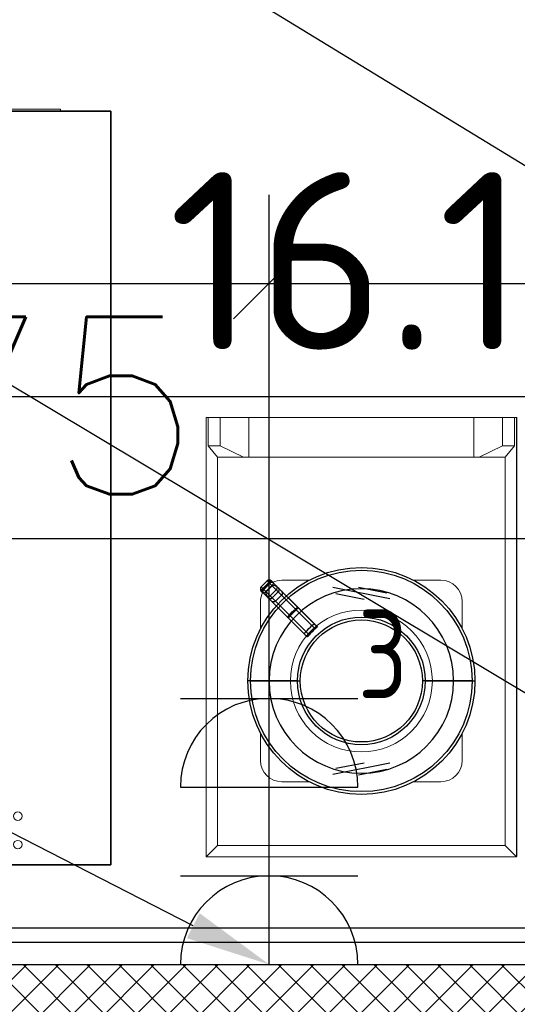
# Model space of a CAD drawing. Header units: millimetres. Extents: x -380244 to 257841, y -4400 to 11650.
# Tile 54 of 140: x 6574 to 6925, y 1702 to 2396. Entities that reach past the tile are written whole.
import ezdxf
from ezdxf import colors
from ezdxf.entities.mleader import LeaderData, LeaderLine
from ezdxf.math import Vec2, Vec3

# ---------------------------------------------------------------- set-up
doc = ezdxf.new("R2010")
doc.units = ezdxf.units.MM
for name, color, linetype in [('Equip2D', 250, 'Continuous'), ('Equip3D', 7, 'Continuous'), ('EquipAnnot', 5, 'Continuous'), ('Обмер', 6, 'Continuous'), ('Привязки Вент', 102, 'Continuous'), ('Привязки Электр', 1, 'Continuous'), ('Привязки Электр2', 1, 'Continuous')]:
    doc.layers.add(name, color=color, linetype=linetype)
doc.styles.add('GOST 2.5', font='isocpeur.ttf', dxfattribs={"oblique": 15, "height": 2.5})
doc.styles.add('GOST прямой', font='isocpeur.ttf', dxfattribs={"height": 2.5})
doc.styles.add('Выноски', font='isocpeur.ttf', dxfattribs={"height": 2.5})
doc.styles.add('Для Розеток', font='isocpeur.ttf', dxfattribs={"width": 0.8, "height": 2.5})
doc.styles.add('Размеры', font='txt.shx', dxfattribs={"height": 2.5})
doc.dimstyles.new('Main', dxfattribs={"dimscale": 0, "dimtxt": 2.5, "dimasz": 1, "dimexe": 1.25, "dimexo": 0.625, "dimtad": 1, "dimdec": 1, "dimrnd": 0.5, "dimtxsty": 'Размеры', "dimblk": 'OBLIQUE', "dimcen": 2.5, "dimadec": 0, "dimazin": 0, "dimtfac": 1, "dimtdec": 1, "dimtmove": 1, "dimatfit": 2, "dimfxl": 1, "dimarcsym": 0})

# ---------------------------------------------------------------- blocks, each defined once
blk = doc.blocks.new('GN 11_TN')
at = {"layer": 'Equip2D'}
blk.add_lwpolyline([(0, -700), (1390, -700), (1390, 0), (0, 0)], close=True, dxfattribs=at)
blk.add_lwpolyline([(0, -10), (1390, -10)], dxfattribs=at)
at = {"layer": 'EquipAnnot', "style": 'GOST прямой', "flags": 1}
for tag in ['ОПИСАНИЕ', 'НАИМЕНОВАНИЕ', 'РАЗМЕРЫ', 'МОЩНОСТЬ']:
    blk.add_attdef(tag, (0, 0), '', height=2.5, dxfattribs=at)
at = {"layer": 'EquipAnnot', "style": 'GOST 2.5', "oblique": 15, "width": 0.8, "flags": 1}
blk.add_attdef('НАПРЯЖЕНИЕ', (0, 0), '', height=2.5, dxfattribs=at)
at = {"layer": 'EquipAnnot', "style": 'GOST прямой'}
blk.add_attdef('НОМЕР', (564.08, -868.46), '', height=2.5, dxfattribs=at)
blk = doc.blocks.new('A$C04bc52a8')
at = {"color": 0, "linetype": 'Continuous', "lineweight": 0}
for p, q in [((-0.5, 0.5), (490.5, 0.5)), ((-0.5, -530.5), (-0.5, 0.5)), ((490.5, 0.5), (490.5, -502.5)), ((125, -135), (125, -395)), ((365, -135), (125, -135)), ((365, -395), (365, -135)), ((495, -181.55), (491, -181.55)), ((491, -181.55), (491, -193.55)), ((495, -181.55), (495, -193.55)), ((491, -193.55), (495, -193.55)), ((491, -241.55), (491, -193.55)), ((497.4, -193.55), (491, -193.55)), ((497.4, -193.55), (497.4, -241.55)), ((491, -241.55), (495, -241.55)), ((491, -253.55), (491, -241.55)), ((497.4, -241.55), (491, -241.55)), ((495, -253.55), (495, -241.55)), ((495, -253.55), (491, -253.55)), ((493, -265), (490.5, -265)), ((493, -265), (493, -325)), ((494, -266), (493, -266)), ((494, -324), (494, -266)), ((494, -270), (503, -270)), ((503, -270), (508, -270)), ((503, -270), (503, -290)), ((508, -320), (508, -270)), ((505.16, -272.5), (503, -272.5)), ((503, -290), (494, -290)), ((498, -300), (498, -290)), ((503, -287.5), (505.16, -287.5)), ((494, -300), (503, -300)), ((503, -300), (503, -320)), ((505.16, -302.5), (503, -302.5)), ((503, -317.5), (505.16, -317.5)), ((493, -325), (490.5, -325)), ((494, -324), (493, -324)), ((503, -320), (494, -320)), ((508, -320), (503, -320)), ((125, -395), (365, -395)), ((493.5, -512.61), (493.5, -498.39)), ((495.5, -498.39), (493.5, -498.39)), ((495.5, -498.39), (495.5, -512.61)), ((458.5, -502.5), (458.5, -508.5)), ((493.5, -502.5), (458.5, -502.5)), ((490.5, -500.5), (493.5, -500.5)), ((495.5, -500.5), (500.5, -500.5)), ((500.5, -510.5), (500.5, -500.5)), ((493.5, -508.5), (458.5, -508.5)), ((490.5, -508.5), (490.5, -530.5)), ((490.5, -510.5), (493.5, -510.5)), ((495.5, -512.61), (493.5, -512.61)), ((495.5, -510.5), (500.5, -510.5)), ((490.5, -530.5), (-0.5, -530.5)), ((35, -532), (35, -530.5)), ((35, -532), (455, -532)), ((455, -532), (455, -530.5))]:
    blk.add_line(p, q, dxfattribs=at)
for centre in [(65, -13.84), (425, -13.84), (65, -33.84), (425, -33.84)]:
    blk.add_circle(centre, 3, dxfattribs=at)
for points in [[(85, -435), (85, -321.67), (85, -208.33), (85, -95)], [(85, -95), (85, -95), (98.33, -108.33), (125, -135)], [(85, -95), (191.67, -95), (298.33, -95), (405, -95)], [(405, -95), (405, -95), (391.67, -108.33), (365, -135)], [(405, -95), (405, -208.33), (405, -321.67), (405, -435)], [(85, -435), (85, -435), (98.33, -421.67), (125, -395)], [(405, -435), (405, -435), (391.67, -421.67), (365, -395)], [(405, -435), (298.33, -435), (191.67, -435), (85, -435)]]:
    blk.add_open_spline(points, degree=3, dxfattribs=at)
blk = doc.blocks.new('ec_159601')
at = {"layer": 'Equip3D', "color": 4}
for p, q in [((-0.5, 0.5, 1290), (490.5, 0.5, 1290)), ((-0.5, -530.5, 1290), (-0.5, 0.5, 1290)), ((-0.5, 0.5, 1270), (-0.5, -530.5, 1270)), ((490.5, 0.5, 1270), (-0.5, 0.5, 1270)), ((-0.5, 0.5, 1290), (-0.5, 0.5, 1270)), ((490.5, -530.5, 1290), (-0.5, -530.5, 1290)), ((-0.5, -530.5, 1270), (490.5, -530.5, 1270)), ((-0.5, -530.5, 1290), (-0.5, -530.5, 1270))]:
    blk.add_line(p, q, dxfattribs=at)
at = {"layer": 'Equip2D'}
blk.add_blockref('A$C04bc52a8', (0, 0), dxfattribs=at)
at = {"layer": 'EquipAnnot', "style": 'GOST прямой', "flags": 1}
for tag, p in [('НАИМЕНОВАНИЕ', (0, 0)), ('ОПИСАНИЕ', (0, -4.75)), ('РАЗМЕРЫ', (0, -9.5)), ('МОЩНОСТЬ', (0, -14.25)), ('НАПРЯЖЕНИЕ', (0, -19))]:
    blk.add_attdef(tag, p, '', height=2.5, dxfattribs=at)
at = {"layer": 'EquipAnnot', "style": 'GOST прямой'}
blk.add_attdef('НОМЕР', (247.94, -612.31), '', height=2.5, dxfattribs=at)
blk = doc.blocks.new('A$Ce93dd12d')
at = {"color": 0, "linetype": 'Continuous', "lineweight": 0}
for p, q in [((0.03, -0.33), (0.03, -309.66)), ((0.35, -0.33), (0.03, -0.33)), ((218.93, -0.03), (0.35, -0.03)), ((0.35, -0.03), (0.35, -309.66)), ((8.31, -8.14), (0.35, -0.03)), ((218.93, -0.03), (210.97, -8.14)), ((218.93, -309.66), (218.93, -0.03)), ((218.97, -0.33), (218.93, -0.33)), ((218.97, -309.66), (218.97, -0.33)), ((8.31, -8.14), (210.97, -8.14)), ((8.31, -281.66), (8.31, -8.14)), ((210.97, -8.14), (210.97, -281.66)), ((72.77, -53), (53.64, -53)), ((165.64, -53), (146.5, -53)), ((38.64, -68), (38.64, -87.14)), ((180.64, -87.14), (180.64, -68)), ((38.64, -160.86), (38.64, -180)), ((180.64, -180), (180.64, -160.86)), ((174.51, -181.8), (169.63, -176.92)), ((162.56, -183.99), (167.44, -188.87)), ((176.63, -186.75), (172.39, -190.99)), ((178.42, -185.71), (174.51, -181.8)), ((178.42, -185.71), (180.36, -187.65)), ((171.35, -192.78), (167.44, -188.87)), ((173.29, -194.72), (171.35, -192.78)), ((180.36, -187.65), (173.29, -194.72)), ((180.13, -190.25), (175.89, -194.5)), ((53.64, -195), (72.77, -195)), ((146.5, -195), (165.64, -195)), ((8.31, -281.66), (1.7, -289.66)), ((26.67, -281.66), (8.31, -281.66)), ((10.31, -289.66), (26.67, -281.66)), ((30.31, -281.66), (26.67, -281.66)), ((30.31, -281.66), (188.97, -281.66)), ((30.31, -309.66), (30.31, -281.66)), ((192.6, -281.66), (188.97, -281.66)), ((188.97, -281.66), (188.97, -309.66)), ((208.97, -289.66), (192.6, -281.66)), ((192.6, -281.66), (210.97, -281.66)), ((217.58, -289.66), (210.97, -281.66)), ((10.31, -289.66), (1.7, -289.66)), ((1.7, -309.66), (1.7, -289.66)), ((10.31, -309.66), (10.31, -289.66)), ((208.97, -309.66), (208.97, -289.66)), ((208.97, -289.66), (217.58, -289.66)), ((217.58, -289.66), (217.58, -309.66)), ((0.35, -309.66), (0.03, -309.66)), ((0.35, -309.66), (1.7, -309.66)), ((10.31, -309.66), (1.7, -309.66)), ((10.31, -309.66), (30.31, -309.66)), ((188.97, -309.66), (30.31, -309.66)), ((188.97, -309.66), (208.97, -309.66)), ((217.58, -309.66), (208.97, -309.66)), ((217.58, -309.66), (218.93, -309.66)), ((218.97, -309.66), (218.93, -309.66))]:
    blk.add_line(p, q, dxfattribs=at)
for radius in [80, 50]:
    blk.add_circle((109.64, -124), radius, dxfattribs=at)
for centre, start, end in [((53.64, -68), 90, 180), ((165.64, -68), 0, 90), ((53.64, -180), 180, 270), ((165.64, -180), 334.47122, 0), ((165.64, -180), 270, 295.52878)]:
    blk.add_arc(centre, 15, start, end, dxfattribs=at)
for centre, major_axis, ratio, start_param, end_param in [((173.09, -183.21), (-3.54, 3.54), 0.4, -3.141593, -1.570796), ((168.85, -187.45), (-3.54, 3.54), 0.4, 1.570796, 3.141593), ((178.72, -188.83), (-1.42, 1.42), 0.997181, -3.141593, -1.734075), ((174.47, -193.08), (1.42, -1.42), 0.997181, -1.407517, 0)]:
    blk.add_ellipse(centre, major_axis=major_axis, ratio=ratio, start_param=start_param, end_param=end_param, dxfattribs=at)
blk = doc.blocks.new('ec_179210')
at = {"layer": 'Equip3D', "color": 4, "extrusion": (0.044821, 0.969229, -0.242044)}
for p, q in [((89.55, -66.1, 1207.26), (129.73, -58.21, 1246.3)), ((111.73, -57.89, 1244.25), (91.65, -61.83, 1224.74)), ((127.63, -62.47, 1228.82), (107.54, -66.42, 1209.3))]:
    blk.add_line(p, q, dxfattribs=at)
at = {"layer": 'Equip3D', "color": 4}
for p, q in [((64.64, -124, 1092), (29.64, -124, 1372)), ((31.65, -124, 1372), (66.65, -124, 1092)), ((44.64, -124, 1042), (64.64, -124, 1092)), ((187.62, -124, 1372), (152.62, -124, 1092)), ((174.64, -124, 1042), (154.64, -124, 1092)), ((154.64, -124, 1092), (189.64, -124, 1372)), ((178.42, -188.54, 1145.01), (146.36, -156.48, 1124.25)), ((147.86, -155.15, 1126.5), (178.42, -185.72, 1146.3)), ((148.67, -158.79, 1150.24), (172.39, -182.5, 1150.24)), ((175.21, -182.5, 1148.24), (149.79, -157.08, 1148.24)), ((171.35, -192.79, 1146.3), (140.79, -162.23, 1126.5)), ((142.12, -160.73, 1124.25), (174.18, -192.79, 1145.01)), ((142.72, -164.16, 1148.24), (168.14, -189.58, 1148.24)), ((168.14, -186.75, 1150.24), (144.42, -163.03, 1150.24)), ((173.87, -183.99, 1275.31), (159.73, -169.85, 1275.31)), ((160.33, -170.45, 1282), (176.63, -186.75, 1282)), ((161.24, -168.53, 1277.31), (176.97, -184.26, 1277.31)), ((174.51, -181.8, 1280), (161.48, -168.77, 1280)), ((153.99, -175.43, 1275.31), (169.65, -191.08, 1275.31)), ((154.41, -175.84, 1280), (167.44, -188.87, 1280)), ((172.39, -190.99, 1282), (156.08, -174.69, 1282)), ((170.14, -180.26, 1245.53), (165.9, -184.5, 1245.53)), ((172.39, -182.5, 1215.89), (170.14, -180.26, 1245.53)), ((170.14, -180.26, 1245.53), (173.87, -183.99, 1275.31)), ((172.98, -180.27, 1245.46), (175.21, -182.5, 1216)), ((176.97, -184.26, 1277.31), (172.98, -180.27, 1245.46)), ((165.9, -184.5, 1245.53), (168.14, -186.75, 1215.89)), ((169.63, -188.23, 1275.31), (165.9, -184.5, 1245.53)), ((172.39, -182.5, 1150.24), (168.14, -186.75, 1150.24)), ((172.39, -182.5, 1215.89), (168.14, -186.75, 1215.89)), ((168.14, -186.75, 1215.89), (168.14, -186.75, 1150.24)), ((173.87, -183.99, 1275.31), (169.63, -188.23, 1275.31)), ((178.42, -185.71, 1282.21), (171.35, -192.78, 1282.21)), ((172.39, -182.5, 1150.24), (172.39, -182.5, 1215.89)), ((176.63, -186.75, 1282), (172.39, -190.99, 1282)), ((178.42, -185.71, 1282.21), (174.51, -181.8, 1280)), ((175.21, -182.5, 1216), (175.21, -182.5, 1148.24)), ((178.42, -185.72, 1213.43), (180.13, -187.42, 1245.53)), ((178.42, -185.72, 1146.3), (178.42, -185.72, 1213.43)), ((180.13, -187.42, 1245.53), (178.84, -186.13, 1269.77)), ((179.62, -186.91, 1277.49), (180.25, -187.54, 1279.57)), ((168.14, -189.58, 1216), (165.91, -187.35, 1245.46)), ((165.91, -187.35, 1245.46), (169.65, -191.08, 1275.31)), ((171.35, -192.78, 1282.21), (167.44, -188.87, 1280)), ((168.14, -189.58, 1148.24), (168.14, -189.58, 1216)), ((173.06, -194.49, 1245.53), (171.35, -192.79, 1213.43)), ((171.35, -192.79, 1213.43), (171.35, -192.79, 1146.3)), ((171.77, -193.2, 1269.77), (173.06, -194.49, 1245.53)), ((173.18, -194.61, 1279.57), (172.55, -193.98, 1277.49)), ((173.18, -194.61, 1279.57), (180.25, -187.54, 1279.57)), ((174.18, -192.78, 1277.63), (178.42, -188.54, 1277.63)), ((178.42, -188.54, 1213.35), (174.18, -192.79, 1213.35)), ((178.42, -188.54, 1145.01), (174.18, -192.79, 1145.01)), ((175.89, -194.5, 1245.53), (174.18, -192.78, 1277.63)), ((174.18, -192.79, 1213.35), (175.89, -194.5, 1245.53)), ((174.18, -192.79, 1145.01), (174.18, -192.79, 1213.35)), ((178.53, -188.65, 1278.57), (174.29, -192.89, 1278.57)), ((180.13, -190.25, 1245.53), (175.89, -194.5, 1245.53)), ((178.42, -188.54, 1277.63), (180.13, -190.25, 1245.53)), ((180.13, -190.25, 1245.53), (178.42, -188.54, 1213.35)), ((178.42, -188.54, 1213.35), (178.42, -188.54, 1145.01))]:
    blk.add_line(p, q, dxfattribs=at)
at = {"layer": 'Equip3D', "color": 4, "extrusion": (0.044821, -0.969229, -0.242044)}
for p, q in [((89.55, -181.9, 1207.26), (129.73, -189.79, 1246.3)), ((111.73, -190.11, 1244.25), (91.65, -186.17, 1224.74)), ((127.63, -185.52, 1228.82), (107.54, -181.58, 1209.3))]:
    blk.add_line(p, q, dxfattribs=at)
at = {"layer": 'Equip3D', "color": 4}
for centre, radius in [((109.64, -124, 1372), 80), ((109.64, -124, 1372), 77.98), ((109.64, -124, 1092), 45), ((109.64, -124, 1092), 42.98)]:
    blk.add_circle(centre, radius, dxfattribs=at)
at = {"layer": 'Equip3D', "color": 4, "extrusion": (0, 0, -1)}
blk.add_circle((-109.64, -124, -1042), 65, dxfattribs=at)
for centre, radius, start, end in [((-109.64, -124, -1150.24), 52.28, 221.71037, 228.28963), ((-109.64, -124, -1282), 68.75, 222.49903, 227.50097)]:
    blk.add_arc(centre, radius, start, end, dxfattribs=at)
at = {"layer": 'Equip3D', "color": 4}
blk.add_arc((109.64, -124, 1275.31), 67.91, 310.77794, 317.53177, dxfattribs=at)
at = {"layer": 'Equip3D', "color": 4, "extrusion": (-0.707107, -0.707107, -7.69648e-17)}
blk.add_arc((258.22, 1280.36, 5.16), 2, 336.9659, 111.80141, dxfattribs=at)
at = {"layer": 'Equip3D', "color": 4, "extrusion": (0.707107, 0.707107, 0)}
for centre, start, end in [((-258.22, 1280.36, -15.16), 68.19859, 203.0341), ((-261.48, 1277.79, -7.16), 355.68765, 23.0341)]:
    blk.add_arc(centre, 2, start, end, dxfattribs=at)
at = {"layer": 'Equip3D', "color": 4, "extrusion": (-0.707107, -0.707107, 0)}
blk.add_arc((261.48, 1277.79, 13.16), 2, 156.9659, 184.31235, dxfattribs=at)
at = {"layer": 'Equip3D', "color": 4, "extrusion": (-0.29442, 0.29442, 0.909194)}
blk.add_ellipse((111.52, -125.88, 1103.05), major_axis=(-32.8, 32.8, -21.24), ratio=0.907703, start_param=3.07676, end_param=3.206425, dxfattribs=at)
at = {"layer": 'Equip3D', "color": 4, "extrusion": (-0.024242, 0.024242, -0.999412)}
for centre, major_axis, start_param, end_param in [((171.57, -181.69, 1245.46), (1.43, -1.43, -0.07), -3.141593, -1.570796), ((167.33, -185.93, 1245.46), (-1.43, 1.43, 0.07), -1.570796, 0)]:
    blk.add_ellipse(centre, major_axis=major_axis, ratio=0.990085, start_param=start_param, end_param=end_param, dxfattribs=at)
at = {"layer": 'Equip3D', "color": 4, "extrusion": (-0.5, 0.5, -0.707107)}
for centre, major_axis, start_param, end_param in [((169.56, -188.16, 1148.24), (1.41, -1.41, -2), 1.570796, 3.141593), ((173.8, -183.92, 1148.24), (-1.41, 1.41, 2), 0, 1.570796)]:
    blk.add_ellipse(centre, major_axis=major_axis, ratio=0.707107, start_param=start_param, end_param=end_param, dxfattribs=at)
at = {"layer": 'Equip3D', "color": 4, "extrusion": (0.037688, -0.037688, -0.998579)}
blk.add_ellipse((169.56, -188.16, 1216), major_axis=(1.41, -1.41, 0.11), ratio=0.998579, start_param=1.570796, end_param=3.141593, dxfattribs=at)
at = {"layer": 'Equip3D', "color": 4, "extrusion": (-0.037688, 0.037688, 0.998579)}
blk.add_ellipse((173.8, -183.92, 1216), major_axis=(1.41, -1.41, 0.11), ratio=0.998579, start_param=1.570796, end_param=3.141593, dxfattribs=at)
at = {"layer": 'Equip3D', "color": 4, "extrusion": (0.454331, -0.454331, -0.766268)}
blk.add_ellipse((175.56, -185.68, 1277.31), major_axis=(-1.69, 1.69, -2), ratio=0.642521, start_param=0, end_param=1.570796, dxfattribs=at)
at = {"layer": 'Equip3D', "color": 4, "extrusion": (-0.262613, 0.262613, 0.928477)}
for centre, start_param, end_param in [((173.09, -183.21, 1280), 0, 1.570796), ((168.85, -187.45, 1280), -1.570796, 0)]:
    blk.add_ellipse(centre, major_axis=(3.54, -3.54, 2), ratio=0.371391, start_param=start_param, end_param=end_param, dxfattribs=at)
at = {"layer": 'Equip3D', "color": 4, "extrusion": (0.026493, -0.026493, 0.999298)}
for centre, major_axis, start_param, end_param in [((177.01, -187.13, 1213.43), (1.41, -1.41, -0.07), 0, 1.570796), ((172.77, -191.37, 1213.43), (-1.41, 1.41, 0.07), 1.570796, 3.141593)]:
    blk.add_ellipse(centre, major_axis=major_axis, ratio=0.999298, start_param=start_param, end_param=end_param, dxfattribs=at)
at = {"layer": 'Equip3D', "color": 4, "extrusion": (0.381977, -0.381977, 0.841538)}
for centre, major_axis, start_param, end_param in [((177.01, -187.13, 1146.3), (-1.41, 1.41, 1.28), -3.141593, -1.570796), ((172.77, -191.37, 1146.3), (1.41, -1.41, -1.28), -1.570796, 0)]:
    blk.add_ellipse(centre, major_axis=major_axis, ratio=0.841538, start_param=start_param, end_param=end_param, dxfattribs=at)
at = {"layer": 'Equip3D', "color": 4, "extrusion": (-0.695962, 0.695962, 0.17684)}
for centre, start_param, end_param in [((177.42, -187.54, 1269.77), 0, 1.570796), ((173.18, -191.78, 1269.77), -1.570796, 0)]:
    blk.add_ellipse(centre, major_axis=(1, -1, 7.86), ratio=0.250348, start_param=start_param, end_param=end_param, dxfattribs=at)
at = {"layer": 'Equip3D', "color": 4, "extrusion": (0.650731, -0.650731, -0.391279)}
for centre, start_param, end_param in [((176.12, -186.24, 1270.55), -0.523599, 0), ((171.88, -190.48, 1270.55), 0, 0.523599)]:
    blk.add_ellipse(centre, major_axis=(2.41, -2.41, 8.01), ratio=0.45937, start_param=start_param, end_param=end_param, dxfattribs=at)
at = {"layer": 'Equip3D', "color": 4, "extrusion": (-4.9195e-16, 4.9195e-16, -1)}
blk.add_ellipse((171.06, -189.67, 1275.31), major_axis=(-1.44, 1.44), ratio=0.984687, start_param=-1.570796, end_param=0, dxfattribs=at)
at = {"layer": 'Equip3D', "color": 4, "extrusion": (-0.00011085, 0.00011085, 1)}
for centre, major_axis, start_param, end_param in [((178.72, -188.83, 1245.53), (-1.42, 1.42, 0), -3.141593, -1.570796), ((174.47, -193.08, 1245.53), (1.42, -1.42, 0), -1.570796, 0)]:
    blk.add_ellipse(centre, major_axis=major_axis, ratio=0.997181, start_param=start_param, end_param=end_param, dxfattribs=at)
at = {"layer": 'Equip3D', "color": 4}
for points, knots in [([(146.36, -156.48, 1124.25), (146.44, -156.4, 1124.24), (146.52, -156.31, 1124.25), (146.69, -156.12, 1124.3), (146.77, -156.03, 1124.33), (146.94, -155.86, 1124.43), (147.02, -155.78, 1124.5), (147.17, -155.63, 1124.64), (147.24, -155.56, 1124.73), (147.38, -155.43, 1124.92), (147.45, -155.37, 1125.04), (147.57, -155.27, 1125.3), (147.63, -155.23, 1125.44), (147.72, -155.17, 1125.72), (147.76, -155.15, 1125.87), (147.82, -155.14, 1126.17), (147.85, -155.14, 1126.32), (147.86, -155.15, 1126.47), (147.86, -155.15, 1126.48), (147.86, -155.15, 1126.49), (147.86, -155.15, 1126.5)], [-3.203202, -3.203202, -3.203202, -3.203202, -2.852131, -2.852131, -2.483298, -2.483298, -2.114465, -2.114465, -1.745632, -1.745632, -1.309224, -1.309224, -0.872816, -0.872816, -0.436408, -0.436408, 0, 0, 0, 0.034653, 0.034653, 0.034653, 0.034653]), ([(149.79, -157.08, 1148.24), (149.8, -157.1, 1148.36), (149.81, -157.11, 1148.48), (149.8, -157.17, 1148.73), (149.79, -157.21, 1148.86), (149.75, -157.31, 1149.11), (149.72, -157.37, 1149.23), (149.64, -157.5, 1149.45), (149.6, -157.57, 1149.55), (149.5, -157.73, 1149.73), (149.44, -157.81, 1149.81), (149.32, -157.99, 1149.96), (149.25, -158.08, 1150.03), (149.09, -158.28, 1150.13), (149.01, -158.38, 1150.17), (148.85, -158.58, 1150.23), (148.76, -158.68, 1150.24), (148.67, -158.78, 1150.24), (148.67, -158.78, 1150.24), (148.67, -158.79, 1150.24)], [6.054751, 6.054751, 6.054751, 6.054751, 6.412382, 6.412382, 6.794172, 6.794172, 7.175963, 7.175963, 7.557753, 7.557753, 7.938145, 7.938145, 8.318536, 8.318536, 8.698927, 8.698927, 9.079318, 9.079318, 9.093739, 9.093739, 9.093739, 9.093739]), ([(140.79, -162.23, 1126.5), (140.79, -162.22, 1126.49), (140.79, -162.22, 1126.48), (140.79, -162.22, 1126.47), (140.78, -162.21, 1126.32), (140.77, -162.19, 1126.17), (140.79, -162.12, 1125.87), (140.81, -162.09, 1125.72), (140.87, -161.99, 1125.44), (140.91, -161.93, 1125.3), (141.01, -161.81, 1125.04), (141.07, -161.74, 1124.92), (141.2, -161.6, 1124.73), (141.27, -161.53, 1124.64), (141.41, -161.38, 1124.5), (141.5, -161.3, 1124.43), (141.67, -161.14, 1124.33), (141.76, -161.05, 1124.3), (141.94, -160.88, 1124.25), (142.03, -160.8, 1124.24), (142.12, -160.73, 1124.25)], [-0.034653, -0.034653, -0.034653, -0.034653, 0, 0, 0, 0.436408, 0.436408, 0.872816, 0.872816, 1.309224, 1.309224, 1.745632, 1.745632, 2.114465, 2.114465, 2.483298, 2.483298, 2.852131, 2.852131, 3.203202, 3.203202, 3.203202, 3.203202]), ([(144.42, -163.03, 1150.24), (144.42, -163.03, 1150.24), (144.42, -163.03, 1150.24), (144.32, -163.12, 1150.24), (144.22, -163.21, 1150.23), (144.02, -163.37, 1150.17), (143.92, -163.45, 1150.13), (143.72, -163.61, 1150.03), (143.63, -163.68, 1149.96), (143.45, -163.81, 1149.81), (143.36, -163.86, 1149.73), (143.21, -163.96, 1149.55), (143.14, -164.01, 1149.45), (143.01, -164.08, 1149.23), (142.95, -164.11, 1149.11), (142.85, -164.15, 1148.86), (142.81, -164.16, 1148.73), (142.75, -164.17, 1148.48), (142.73, -164.17, 1148.36), (142.72, -164.16, 1148.24)], [3.018647, 3.018647, 3.018647, 3.018647, 3.033068, 3.033068, 3.413459, 3.413459, 3.79385, 3.79385, 4.174241, 4.174241, 4.554633, 4.554633, 4.936423, 4.936423, 5.318214, 5.318214, 5.700004, 5.700004, 6.057635, 6.057635, 6.057635, 6.057635]), ([(159.73, -169.85, 1275.31), (159.82, -169.76, 1275.31), (159.9, -169.67, 1275.33), (160.08, -169.49, 1275.37), (160.17, -169.4, 1275.41), (160.34, -169.22, 1275.51), (160.42, -169.14, 1275.57), (160.58, -168.99, 1275.72), (160.66, -168.92, 1275.8), (160.79, -168.8, 1275.98), (160.85, -168.74, 1276.08), (160.97, -168.65, 1276.29), (161.02, -168.61, 1276.41), (161.11, -168.56, 1276.66), (161.15, -168.54, 1276.78), (161.21, -168.52, 1277.04), (161.23, -168.52, 1277.17), (161.24, -168.53, 1277.3), (161.24, -168.53, 1277.3), (161.24, -168.53, 1277.31), (161.24, -168.53, 1277.31)], [-3.002088, -3.002088, -3.002088, -3.002088, -2.637527, -2.637527, -2.261964, -2.261964, -1.8864, -1.8864, -1.510836, -1.510836, -1.133127, -1.133127, -0.755418, -0.755418, -0.377709, -0.377709, 0, 0, 0, 0.01845, 0.01845, 0.01845, 0.01845]), ([(161.48, -168.77, 1280), (161.49, -168.78, 1280.12), (161.5, -168.8, 1280.24), (161.49, -168.86, 1280.5), (161.47, -168.9, 1280.63), (161.43, -169, 1280.87), (161.4, -169.06, 1280.99), (161.32, -169.19, 1281.21), (161.28, -169.26, 1281.31), (161.18, -169.41, 1281.49), (161.12, -169.49, 1281.58), (160.99, -169.66, 1281.73), (160.91, -169.76, 1281.79), (160.76, -169.95, 1281.89), (160.68, -170.05, 1281.93), (160.51, -170.25, 1281.99), (160.42, -170.34, 1282), (160.33, -170.44, 1282), (160.33, -170.44, 1282), (160.33, -170.45, 1282)], [6.052681, 6.052681, 6.052681, 6.052681, 6.415386, 6.415386, 6.79645, 6.79645, 7.177515, 7.177515, 7.558579, 7.558579, 7.938086, 7.938086, 8.317592, 8.317592, 8.697099, 8.697099, 9.076606, 9.076606, 9.087554, 9.087554, 9.087554, 9.087554]), ([(156.08, -174.69, 1282), (156.08, -174.69, 1282), (156.08, -174.69, 1282), (155.98, -174.78, 1282), (155.88, -174.87, 1281.99), (155.69, -175.04, 1281.93), (155.59, -175.12, 1281.89), (155.4, -175.28, 1281.79), (155.3, -175.35, 1281.73), (155.13, -175.48, 1281.58), (155.04, -175.54, 1281.49), (154.89, -175.64, 1281.31), (154.82, -175.68, 1281.21), (154.69, -175.76, 1280.99), (154.64, -175.79, 1280.87), (154.54, -175.84, 1280.63), (154.5, -175.85, 1280.5), (154.44, -175.86, 1280.24), (154.42, -175.85, 1280.12), (154.41, -175.84, 1280)], [3.019972, 3.019972, 3.019972, 3.019972, 3.030921, 3.030921, 3.410428, 3.410428, 3.789934, 3.789934, 4.169441, 4.169441, 4.548947, 4.548947, 4.930012, 4.930012, 5.311076, 5.311076, 5.692141, 5.692141, 6.054846, 6.054846, 6.054846, 6.054846]), ([(178.84, -186.13, 1269.77), (178.84, -186.13, 1269.78), (178.84, -186.13, 1269.78), (178.85, -186.14, 1270.01), (178.86, -186.15, 1270.27), (178.89, -186.18, 1270.74), (178.9, -186.19, 1270.97), (178.93, -186.22, 1271.6), (178.95, -186.25, 1272.01), (179.06, -186.36, 1273.82), (179.16, -186.45, 1275.02), (179.39, -186.68, 1276.55), (179.49, -186.78, 1277.06), (179.62, -186.91, 1277.49)], [-0.009557, -0.009557, -0.009557, -0.009557, 0, 0, 0.692747, 0.692747, 1.344367, 1.344367, 2.493872, 2.493872, 6.48371, 6.48371, 8.823824, 8.823824, 8.823824, 8.823824]), ([(172.55, -193.98, 1277.49), (172.42, -193.85, 1277.06), (172.32, -193.75, 1276.55), (172.09, -193.52, 1275.02), (171.99, -193.43, 1273.82), (171.88, -193.32, 1272.01), (171.86, -193.29, 1271.6), (171.83, -193.26, 1270.97), (171.81, -193.25, 1270.74), (171.79, -193.22, 1270.27), (171.78, -193.21, 1270.01), (171.77, -193.2, 1269.78), (171.77, -193.2, 1269.78), (171.77, -193.2, 1269.77)], [0, 0, 0, 0, 1.428057, 1.428057, 3.862861, 3.862861, 4.564348, 4.564348, 4.962, 4.962, 5.38475, 5.38475, 5.390587, 5.390587, 5.390587, 5.390587])]:
    blk.add_open_spline(points, degree=3, knots=knots, dxfattribs=at)
for points, weights in [([(147.86, -155.15, 1126.5), (148.8, -156.09, 1137.08), (149.79, -157.08, 1148.24)], [1.00000565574, 1.00225618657, 1.00378254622]), ([(142.72, -164.16, 1148.24), (141.73, -163.16, 1137.08), (140.79, -162.23, 1126.5)], [1.00378254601, 1.00225618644, 1.00000565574]), ([(161.24, -168.53, 1277.31), (161.36, -168.65, 1278.65), (161.48, -168.77, 1280)], [1.00074863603, 1.00055446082, 1.00035425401]), ([(154.41, -175.84, 1280), (154.2, -175.63, 1277.65), (153.99, -175.43, 1275.31)], [1.00035425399, 1.00070424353, 1.00103580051])]:
    blk.add_rational_spline(points, weights, degree=2, dxfattribs=at)
at = {"layer": 'Equip2D'}
blk.add_blockref('A$Ce93dd12d', (0, 0), dxfattribs=at)
at = {"layer": 'EquipAnnot', "style": 'GOST прямой', "flags": 1}
for tag, p in [('НАИМЕНОВАНИЕ', (0, 0)), ('ОПИСАНИЕ', (0, -4.75)), ('РАЗМЕРЫ', (0, -9.5)), ('МОЩНОСТЬ', (0, -14.25)), ('НАПРЯЖЕНИЕ', (0, -19))]:
    blk.add_attdef(tag, p, '', height=2.5, dxfattribs=at)
at = {"layer": 'EquipAnnot', "style": 'GOST прямой'}
blk.add_attdef('НОМЕР', (104.34, -350.64), '', height=2.5, dxfattribs=at)
blk = doc.blocks.new('НПС-10_4')
at = {"layer": 'Equip2D'}
for points in [[(0, -400), (20, -400), (20, 0), (0, 0)], [(20, -400), (980, -400), (980, 0), (20, 0)], [(980, -400), (1000, -400), (1000, 0), (980, 0)]]:
    blk.add_lwpolyline(points, close=True, dxfattribs=at)
at = {"layer": 'EquipAnnot', "style": 'GOST прямой', "flags": 1}
for tag, p in [('НАИМЕНОВАНИЕ', (0, 0)), ('ОПИСАНИЕ', (0, -4.75)), ('РАЗМЕРЫ', (0, -9.5))]:
    blk.add_attdef(tag, p, '', height=2.5, dxfattribs=at)
at = {"layer": 'EquipAnnot', "style": 'GOST прямой'}
blk.add_attdef('НОМЕР', (448.09, -505.19), '', height=2.5, dxfattribs=at)
blk = doc.blocks.new('Роз_2пол_земля_скрытая_1-100')
for points in [[(0, 62.5), (0, 125)], [(-62.5, 62.5), (62.5, 62.5)], [(0, 0), (0, 62.5)], [(-62.5, 0), (62.5, 0)]]:
    blk.add_lwpolyline(points)
blk.add_arc((0, 0), 62.5, 0, 180)
at = {"style": 'Для Розеток', "width": 0.8}
blk.add_attdef('КОЛ_РОЗЕТОК', (62.5, 62.5), '', height=62.5, dxfattribs=at)
blk = doc.blocks.new('_Oblique')
at = {"color": 0, "linetype": 'ByBlock', "lineweight": -2}
blk.add_line((-0.5, -0.5), (0.5, 0.5), dxfattribs=at)
blk = doc.blocks.new('*D320')
at = {"layer": 'Defpoints', "color": 0, "transparency": 16777216}
for p in [(6750, 2209.82), (5750, 1730), (6750, 1730)]:
    blk.add_point(p, dxfattribs=at)
at = {"layer": 'Привязки Электр', "color": 0, "lineweight": -2, "transparency": 16777216}
for p, q in [((5750, 1761.25), (5750, 2272.32)), ((6750, 1761.25), (6750, 2272.32)), ((5750, 2209.82), (6750, 2209.82))]:
    blk.add_line(p, q, dxfattribs=at)
at = {"layer": 'Привязки Электр', "color": 0, "lineweight": -2, "transparency": 16777216, "xscale": 50, "yscale": 50, "zscale": 50, "rotation": 180}
blk.add_blockref('_Oblique', (5750, 2209.82), dxfattribs=at)
at = {"layer": 'Привязки Электр', "color": 0, "lineweight": -2, "transparency": 16777216, "xscale": 50, "yscale": 50, "zscale": 50}
blk.add_blockref('_Oblique', (6750, 2209.82), dxfattribs=at)
at = {"layer": 'Привязки Электр', "color": 0, "transparency": 16777216, "insert": (6250, 2303.57), "char_height": 125, "attachment_point": 5, "style": 'Размеры'}
blk.add_mtext('1000', dxfattribs=at)
blk = doc.blocks.new('*D321')
at = {"layer": 'Defpoints', "color": 0, "transparency": 16777216}
for p in [(7850, 2209.82), (6750, 1730), (7850, 1730)]:
    blk.add_point(p, dxfattribs=at)
at = {"layer": 'Привязки Электр', "color": 0, "lineweight": -2, "transparency": 16777216}
for p, q in [((6750, 1761.25), (6750, 2272.32)), ((7850, 1761.25), (7850, 2272.32)), ((6750, 2209.82), (7850, 2209.82))]:
    blk.add_line(p, q, dxfattribs=at)
at = {"layer": 'Привязки Электр', "color": 0, "lineweight": -2, "transparency": 16777216, "xscale": 50, "yscale": 50, "zscale": 50, "rotation": 180}
blk.add_blockref('_Oblique', (6750, 2209.82), dxfattribs=at)
at = {"layer": 'Привязки Электр', "color": 0, "lineweight": -2, "transparency": 16777216, "xscale": 50, "yscale": 50, "zscale": 50}
blk.add_blockref('_Oblique', (7850, 2209.82), dxfattribs=at)
at = {"layer": 'Привязки Электр', "color": 0, "transparency": 16777216, "insert": (7300, 2303.57), "char_height": 125, "attachment_point": 5, "style": 'Размеры'}
blk.add_mtext('1100', dxfattribs=at)
blk = doc.blocks.new('*D421')
at = {"layer": 'Defpoints', "color": 0, "transparency": 16777216}
for p in [(5450, 2760.12), (6950, 2330), (5450, 1730)]:
    blk.add_point(p, dxfattribs=at)
at = {"layer": 'Привязки Вент', "color": 0, "lineweight": -2, "transparency": 16777216}
for p, q in [((5450, 1761.25), (5450, 2822.62)), ((6950, 2361.25), (6950, 2822.62)), ((6950, 2760.12), (5450, 2760.12))]:
    blk.add_line(p, q, dxfattribs=at)
at = {"layer": 'Привязки Вент', "color": 0, "lineweight": -2, "transparency": 16777216, "xscale": 50, "yscale": 50, "zscale": 50, "rotation": 180}
blk.add_blockref('_Oblique', (5450, 2760.12), dxfattribs=at)
at = {"layer": 'Привязки Вент', "color": 0, "lineweight": -2, "transparency": 16777216, "xscale": 50, "yscale": 50, "zscale": 50}
blk.add_blockref('_Oblique', (6950, 2760.12), dxfattribs=at)
at = {"layer": 'Привязки Вент', "color": 0, "transparency": 16777216, "insert": (6200, 2853.87), "char_height": 125, "attachment_point": 5, "style": 'Размеры'}
blk.add_mtext('1500', dxfattribs=at)
blk = doc.blocks.new('*D473')
at = {"layer": 'Defpoints', "color": 0, "transparency": 16777216}
for p in [(5450, 1730), (8250, 1580), (8250, 1272.49)]:
    blk.add_point(p, dxfattribs=at)
at = {"layer": 'Обмер', "color": 0, "lineweight": -2, "transparency": 16777216}
for p, q in [((5450, 1698.75), (5450, 1209.99)), ((8250, 1548.75), (8250, 1209.99)), ((5450, 1272.49), (8250, 1272.49))]:
    blk.add_line(p, q, dxfattribs=at)
at = {"layer": 'Обмер', "color": 0, "lineweight": -2, "transparency": 16777216, "xscale": 50, "yscale": 50, "zscale": 50, "rotation": 180}
blk.add_blockref('_Oblique', (5450, 1272.49), dxfattribs=at)
at = {"layer": 'Обмер', "color": 0, "lineweight": -2, "transparency": 16777216, "xscale": 50, "yscale": 50, "zscale": 50}
blk.add_blockref('_Oblique', (8250, 1272.49), dxfattribs=at)
at = {"layer": 'Обмер', "color": 0, "transparency": 16777216, "insert": (6850, 1366.24), "char_height": 125, "attachment_point": 5, "style": 'Размеры'}
blk.add_mtext('2800', dxfattribs=at)
blk = doc.blocks.new('*D480')
at = {"layer": 'Defpoints', "color": 0, "transparency": 16777216}
for p in [(7525.05, 2030.03), (5450, 1730), (7525.05, 1730)]:
    blk.add_point(p, dxfattribs=at)
at = {"layer": 'Обмер', "color": 0, "lineweight": -2, "transparency": 16777216}
for p, q in [((5450, 1761.25), (5450, 2092.53)), ((7525.05, 1761.25), (7525.05, 2092.53)), ((5450, 2030.03), (7525.05, 2030.03))]:
    blk.add_line(p, q, dxfattribs=at)
at = {"layer": 'Обмер', "color": 0, "lineweight": -2, "transparency": 16777216, "xscale": 50, "yscale": 50, "zscale": 50, "rotation": 180}
blk.add_blockref('_Oblique', (5450, 2030.03), dxfattribs=at)
at = {"layer": 'Обмер', "color": 0, "lineweight": -2, "transparency": 16777216, "xscale": 50, "yscale": 50, "zscale": 50}
blk.add_blockref('_Oblique', (7525.05, 2030.03), dxfattribs=at)
at = {"layer": 'Обмер', "color": 0, "transparency": 16777216, "insert": (6487.52, 2123.78), "char_height": 125, "attachment_point": 5, "style": 'Размеры'}
blk.add_mtext('2075', dxfattribs=at)

msp = doc.modelspace()

# ---------------------------------------------------------------- hatches: boundary and pattern name
h = msp.add_hatch()
h.set_pattern_fill('ANSI31', color=256, scale=30)
h.paths.add_polyline_path([(3612, 1730), (8250, 1730), (8250, 1580), (3612, 1580)])
at = {"layer": 'Обмер', "true_color": 0x091ab9}
h = msp.add_hatch(dxfattribs=at)
h.set_pattern_fill('ANSI37', color=162, scale=5, angle=90)
h.paths.add_polyline_path([(5450, 1730), (7525.05, 1730), (7525.05, 1580), (5450, 1580)])

# ---------------------------------------------------------------- linework, layer by layer
msp.add_lwpolyline([(3612, 1730), (8250, 1730), (8250, 1580), (3612, 1580)], close=True)
at = {"layer": 'Обмер'}
msp.add_lwpolyline([(12850, 5230), (5450, 5230), (5450, 1730), (12850, 1730)], close=True, dxfattribs=at)
at = {"layer": 'Обмер', "color": 5}
msp.add_lwpolyline([(5450, 1730), (7525.05, 1730), (7525.05, 1580), (5450, 1580)], close=True, dxfattribs=at)

# ---------------------------------------------------------------- block references
at = {"rotation": 180}
for name, p in [('GN 11_TN', (7489.34, 1745.68)), ('ec_159601', (6638.06, 1800.63)), ('ec_179210', (6924.59, 1805.74))]:
    msp.add_blockref(name, p, dxfattribs=at)
ref = msp.add_blockref('НПС-10_4', (7450, 1730), dxfattribs=dict(rotation=180))
ref.add_attrib('НОМЕР', '16.1', (6678.92, 2163.21, 730), dxfattribs={"layer": 'EquipAnnot', "height": 125, "style": 'GOST прямой'})
at = {"layer": 'Привязки Электр'}
msp.add_blockref('Роз_2пол_земля_скрытая_1-100', (6750, 1855), dxfattribs=at).add_auto_attribs({'КОЛ_РОЗЕТОК': '3'})
msp.add_blockref('Роз_2пол_земля_скрытая_1-100', (6750, 1730), dxfattribs=at)

# ---------------------------------------------------------------- dimensions: what is measured, and where the dimension line sits
at = {"layer": 'Обмер', "color": 5}
dim = msp.add_linear_dim(base=(7525.0455, 2030.0275), p1=(5450, 1730), p2=(7525.0455, 1730), dimstyle='Main', dxfattribs=at)
dim.commit()
dim.dimension.update_dxf_attribs({"geometry": '*D480', "text_midpoint": (6487.5227, 2123.7775)})
at = {"layer": 'Обмер'}
dim = msp.add_linear_dim(base=(8250, 1272.49), p1=(5450, 1730), p2=(8250, 1580), dimstyle='Main', dxfattribs=at)
dim.commit()
dim.dimension.update_dxf_attribs({"geometry": '*D473', "text_midpoint": (6850, 1366.24)})
at = {"layer": 'Привязки Вент'}
dim = msp.add_linear_dim(base=(5450, 2760.12), p1=(6950, 2330), p2=(5450, 1730), dimstyle='Main', dxfattribs=at)
dim.commit()
dim.dimension.update_dxf_attribs({"geometry": '*D421', "text_midpoint": (6200, 2853.87)})
at = {"layer": 'Привязки Электр'}
for base, p1, p2, picture, middle in [((6750, 2209.82), (5750, 1730), (6750, 1730), '*D320', (6250, 2303.57)), ((7850, 2209.82), (6750, 1730), (7850, 1730), '*D321', (7300, 2303.57))]:
    dim = msp.add_linear_dim(base=base, p1=p1, p2=p2, dimstyle='Main', dxfattribs=at)
    dim.commit()
    dim.dimension.update_dxf_attribs({"geometry": picture, "text_midpoint": middle})

# ---------------------------------------------------------------- leaders
ml = msp.add_multileader_mtext('Standard', dxfattribs=at)
ml.set_content('{\\C256;Э1Ф 220 0,35кВт розетка h=2200, поз.1}', color=256, style='Выноски')
ml.set_leader_properties()
ml.build(insert=Vec2(0, 0))
ml.multileader.update_dxf_attribs({"text_left_attachment_type": 6, "text_right_attachment_type": 6, "arrow_head_size": 60, "scale": 50})
ctx = ml.context
ctx.base_point, ctx.scale, ctx.char_height, ctx.arrow_head_size, ctx.landing_gap_size, ctx.plane_origin = Vec3(-1077.42, 4942.64), 50, 125, 60, 100, Vec3(7850, 1730)
ctx.left_attachment, ctx.right_attachment, ctx.text_align_type = 6, 6, 2
notes = []
notes.append((ctx, [(0, (1, 1, 0), (2597.58, 4942.64), (-1, 0), 400, [(0, [(7850, 1730)], 0, [])])]))
ctx.mtext.insert, ctx.mtext.alignment, ctx.mtext.flow_direction = Vec3(2097.58, 5105.14), 3, 5
ml = msp.add_multileader_mtext('Standard', dxfattribs=at)
ml.set_content('Э1Ф 220 2,5кВт розетка h=1400, поз.31\\PЭ1Ф 220 1,5кВт розетка h=1400, поз.32', color=256, style='Выноски')
ml.set_leader_properties()
ml.build(insert=Vec2(0, 0))
ml.multileader.update_dxf_attribs({"text_left_attachment_type": 6, "text_right_attachment_type": 6, "arrow_head_size": 60, "scale": 50})
ctx = ml.context
ctx.base_point, ctx.scale, ctx.char_height, ctx.arrow_head_size, ctx.landing_gap_size, ctx.plane_origin = Vec3(-1064.92, 4515.33), 50, 125, 60, 100, Vec3(7500, 1580)
ctx.left_attachment, ctx.right_attachment, ctx.text_align_type = 6, 6, 2
notes.append((ctx, [(0, (1, 1, 0), (2597.58, 4515.33), (-1, 0), 400, [(0, [(7500, 1580)], 0, [])])]))
ctx.mtext.insert, ctx.mtext.width, ctx.mtext.alignment, ctx.mtext.flow_direction = Vec3(2097.58, 4677.83), 4126.6169, 3, 5
ml = msp.add_multileader_mtext('Standard', dxfattribs=at)
ml.set_content('Э1Ф 220 0,22кВт розетка h=50, поз.16\\PЭ1Ф 220 0,9кВт розетка h=1200, поз.17\\PЭ1Ф 220 1,6кВт розетка h=1200, поз.18\\PЭ1Ф 220 7кВт розетка h=1200, поз.19', color=256, style='Выноски')
ml.set_leader_properties()
ml.build(insert=Vec2(0, 0))
ml.multileader.update_dxf_attribs({"text_left_attachment_type": 6, "text_right_attachment_type": 6, "arrow_head_size": 60, "scale": 50})
ctx = ml.context
ctx.base_point, ctx.scale, ctx.char_height, ctx.arrow_head_size, ctx.landing_gap_size, ctx.plane_origin = Vec3(-1052.42, 3854.96), 50, 125, 60, 100, Vec3(6650, 1730)
ctx.left_attachment, ctx.right_attachment, ctx.text_align_type = 6, 6, 2
notes.append((ctx, [(0, (1, 1, 0), (2597.58, 3854.96), (-1, 0), 400, [(0, [(6750, 1730)], 0, [])])]))
ctx.mtext.insert, ctx.mtext.width, ctx.mtext.alignment, ctx.mtext.flow_direction = Vec3(2097.58, 4017.46), 3672.3145, 3, 5
at = {"layer": 'Привязки Электр2', "color": 6}
ml = msp.add_multileader_mtext('Standard', dxfattribs=at)
ml.set_content('3х Э1Ф 220 0,4кВт розетка, монтаж по месту\\PРезерв.', color=6, style='Выноски')
ml.set_leader_properties()
ml.build(insert=Vec2(0, 0))
ml.multileader.update_dxf_attribs({"text_left_attachment_type": 6, "text_right_attachment_type": 6, "arrow_head_size": 60, "scale": 50})
ctx = ml.context
ctx.base_point, ctx.scale, ctx.char_height, ctx.arrow_head_size, ctx.landing_gap_size, ctx.plane_origin = Vec3(-1683.67, 1668.21), 50, 125, 60, 100, Vec3(8050, -1112)
ctx.left_attachment, ctx.right_attachment, ctx.text_align_type = 6, 6, 2
notes.append((ctx, [(1, (1, 1, 0), (2597.58, 1668.21), (-1, 0), 400, [(0, [(8050, -1112)], 0, [])])]))
ctx.mtext.insert, ctx.mtext.width, ctx.mtext.alignment, ctx.mtext.flow_direction = Vec3(2097.58, 1830.71), 3968.4197, 3, 5
for ctx, leaders in notes:
    for number, flags, end, landing, length, lines in leaders:
        leader = LeaderData()
        leader.index, (leader.has_last_leader_line, leader.has_dogleg_vector, leader.attachment_direction) = number, flags
        leader.last_leader_point, leader.dogleg_vector, leader.dogleg_length = Vec3(end), Vec3(landing), length
        for number, points, colour, breaks in lines:
            line = LeaderLine()
            line.index, line.vertices, line.color, line.breaks = number, Vec3.list(points), colors.encode_raw_color(colour), breaks
            leader.lines.append(line)
        ctx.leaders.append(leader)

doc.saveas('drawing.dxf')
